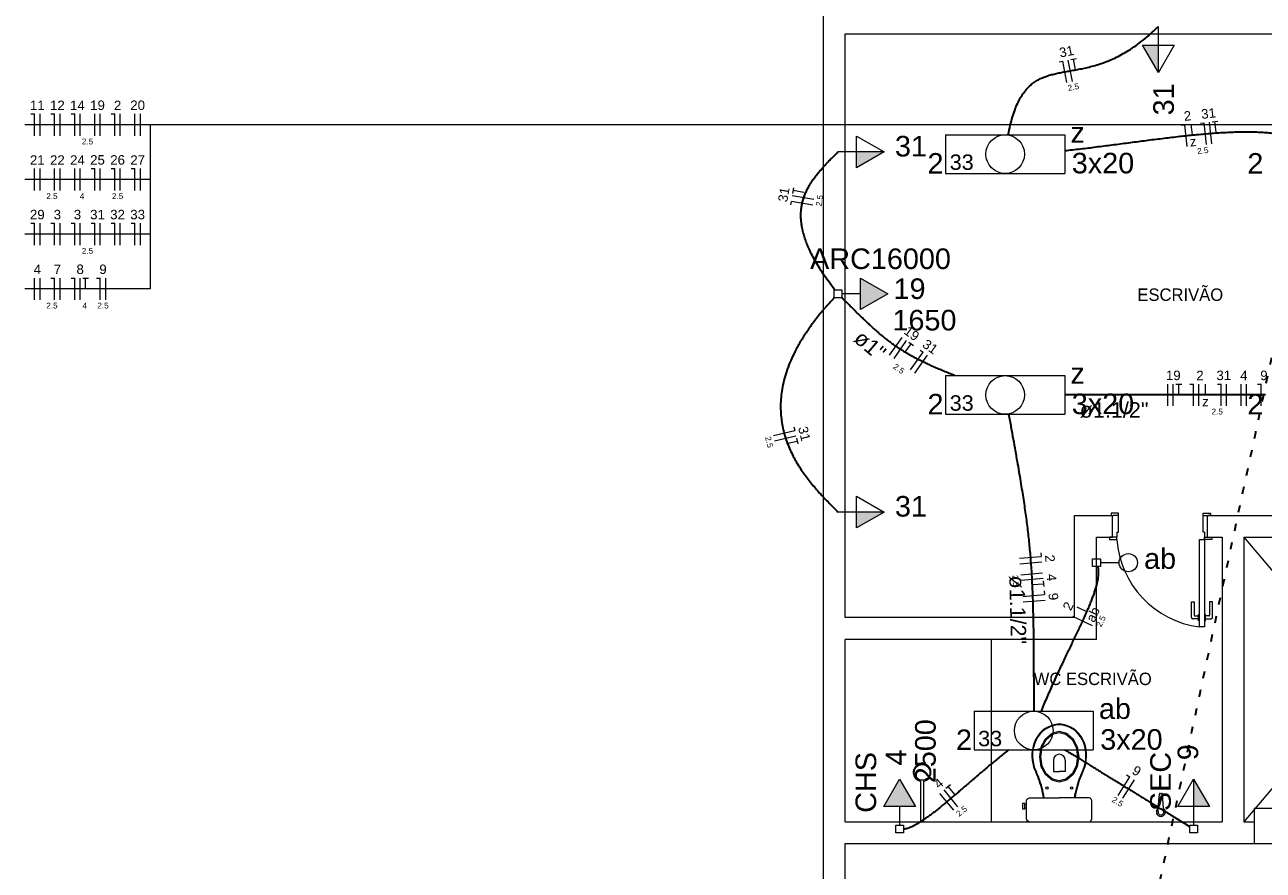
# Model space of a CAD drawing. Header units: millimetres. Extents: x -11 to 95, y -28 to 98.
# Tile 3 of 22: x -11 to 6, y 19 to 30. Entities that reach past the tile are written whole.
import ezdxf

# ---------------------------------------------------------------- set-up
doc = ezdxf.new("R2010")
doc.units = ezdxf.units.MM
doc.header["$MEASUREMENT"] = 0
doc.linetypes.add('DOT2', pattern=[3.175, 0, -3.175])
for name, color, linetype, lineweight in [('ARQ-PISO', 8, 'Continuous', 5), ('EL-Condutos', 4, 'Continuous', 30), ('EL-Fios', 9, 'Continuous', 20), ('EL-Textos condutos', 7, 'Continuous', 20), ('EL-Textos fios', 7, 'Continuous', 20), ('EL-Textos pontos', 5, 'Continuous', 20), ('MB ALVENARIA', 7, 'Continuous', 20), ('MB ESQUADRIA', 7, 'Continuous', 20), ('MB MOBILIÁRIO', 8, 'Continuous', 5), ('MB TEXTO 0', 7, 'Continuous', 20), ('P-SIMBOL', 5, 'Continuous', 20)]:
    doc.layers.add(name, color=color, linetype=linetype, lineweight=lineweight)
doc.styles.add('Arial', font='txt')
doc.styles.add('AvantGardeBkBT', font='txt')

msp = doc.modelspace()

# ---------------------------------------------------------------- hatches: boundary and pattern name
at = {"layer": 'P-SIMBOL', "linetype": 'Continuous'}
for points in [[(4.591, 30.044), (4.591, 29.669), (4.374, 30.044)], [(0.456, 28.579), (0.831, 28.579), (0.456, 28.363)], [(0.509, 26.416), (0.884, 26.633), (0.509, 26.849)], [(0.456, 23.64), (0.831, 23.64), (0.456, 23.423)], [(1.261, 19.602), (1.045, 19.977), (0.828, 19.602)], [(5.074, 19.602), (5.074, 19.977), (5.29, 19.602)]]:
    msp.add_hatch(color=256, dxfattribs=at).paths.add_polyline_path(points)

# ---------------------------------------------------------------- linework, layer by layer
at = {"layer": 'ARQ-PISO'}
msp.add_line((2.302, 19.393), (2.302, 21.894), dxfattribs=at)
at = {"layer": 'EL-Condutos', "linetype": 'DOT2', "ltscale": 0.05}
msp.add_spline([(0.672, 0.103), (1.512, 4.041), (2.298, 7.726), (3.033, 11.175), (3.723, 14.407), (4.369, 17.44), (4.978, 20.293), (5.551, 22.982), (6.094, 25.527), (6.609, 27.945), (7.102, 30.254), (7.575, 32.474), (8.033, 34.62), (8.479, 36.713), (8.918, 38.769), (9.352, 40.807), (9.787, 42.846), (10.225, 44.902), (10.672, 46.994), (11.129, 49.141), (11.603, 51.36), (12.095, 53.67), (12.611, 56.088), (13.153, 58.633), (13.727, 61.322), (14.335, 64.174), (14.982, 67.208), (15.671, 70.44), (16.407, 73.889), (17.192, 77.573), (18.032, 81.511)], degree=3, dxfattribs=at)
at = {"layer": 'EL-Condutos', "linetype": 'Continuous'}
for points in [[(2.533, 28.815), (2.561, 28.944), (2.592, 29.059), (2.626, 29.16), (2.663, 29.248), (2.703, 29.325), (2.746, 29.391), (2.792, 29.448), (2.841, 29.496), (2.892, 29.536), (2.947, 29.57), (3.004, 29.597), (3.064, 29.62), (3.127, 29.639), (3.192, 29.655), (3.26, 29.669), (3.331, 29.682), (3.405, 29.695), (3.481, 29.709), (3.56, 29.725), (3.641, 29.744), (3.725, 29.766), (3.811, 29.793), (3.9, 29.826), (3.992, 29.866), (4.085, 29.914), (4.182, 29.97), (4.28, 30.036), (4.381, 30.112), (4.485, 30.2), (4.591, 30.3)], [(3.308, 28.598), (3.415, 28.609), (3.523, 28.621), (3.631, 28.634), (3.74, 28.648), (3.85, 28.662), (3.959, 28.676), (4.069, 28.69), (4.179, 28.705), (4.289, 28.719), (4.398, 28.733), (4.507, 28.748), (4.615, 28.761), (4.723, 28.774), (4.83, 28.787), (4.936, 28.799), (5.041, 28.81), (5.145, 28.82), (5.247, 28.829), (5.348, 28.837), (5.447, 28.844), (5.545, 28.849), (5.64, 28.853), (5.734, 28.855), (5.826, 28.855), (5.915, 28.854), (6.002, 28.85), (6.086, 28.844), (6.168, 28.836), (6.247, 28.826), (6.323, 28.814)], [(0.159, 26.685), (0.082, 26.787), (0.013, 26.885), (-0.049, 26.979), (-0.103, 27.07), (-0.15, 27.156), (-0.191, 27.239), (-0.225, 27.319), (-0.253, 27.395), (-0.275, 27.469), (-0.291, 27.539), (-0.302, 27.607), (-0.307, 27.672), (-0.308, 27.734), (-0.303, 27.795), (-0.295, 27.853), (-0.282, 27.909), (-0.265, 27.964), (-0.244, 28.016), (-0.22, 28.068), (-0.193, 28.118), (-0.163, 28.167), (-0.13, 28.214), (-0.094, 28.261), (-0.057, 28.308), (-0.017, 28.353), (0.024, 28.399), (0.066, 28.444), (0.11, 28.489), (0.155, 28.534), (0.2, 28.579)], [(0.672, 0.103), (1.088, 1.404), (1.477, 2.62), (1.841, 3.759), (2.182, 4.826), (2.503, 5.828), (2.804, 6.769), (3.088, 7.657), (3.356, 8.498), (3.611, 9.296), (3.855, 10.059), (4.09, 10.791), (4.316, 11.5), (4.537, 12.191), (4.754, 12.87), (4.969, 13.543), (5.184, 14.216), (5.401, 14.895), (5.622, 15.586), (5.849, 16.295), (6.083, 17.027), (6.327, 17.79), (6.582, 18.589), (6.851, 19.429), (7.135, 20.317), (7.436, 21.259), (7.756, 22.26), (8.097, 23.327), (8.461, 24.466), (8.85, 25.683), (9.266, 26.983)], [(0.149, 26.58), (0.017, 26.433), (-0.1, 26.289), (-0.203, 26.149), (-0.292, 26.013), (-0.368, 25.881), (-0.432, 25.751), (-0.484, 25.626), (-0.524, 25.504), (-0.554, 25.385), (-0.574, 25.27), (-0.585, 25.158), (-0.586, 25.05), (-0.579, 24.945), (-0.565, 24.843), (-0.544, 24.745), (-0.516, 24.65), (-0.483, 24.558), (-0.444, 24.469), (-0.401, 24.383), (-0.354, 24.301), (-0.303, 24.221), (-0.25, 24.145), (-0.195, 24.071), (-0.138, 24.001), (-0.08, 23.934), (-0.022, 23.869), (0.035, 23.808), (0.092, 23.749), (0.147, 23.693), (0.2, 23.64)], [(1.801, 25.511), (1.725, 25.542), (1.653, 25.572), (1.584, 25.601), (1.519, 25.629), (1.457, 25.657), (1.399, 25.685), (1.342, 25.712), (1.289, 25.739), (1.237, 25.766), (1.187, 25.793), (1.14, 25.821), (1.093, 25.849), (1.048, 25.878), (1.004, 25.907), (0.961, 25.937), (0.918, 25.968), (0.876, 26), (0.834, 26.034), (0.792, 26.068), (0.749, 26.105), (0.706, 26.143), (0.662, 26.182), (0.617, 26.224), (0.571, 26.268), (0.523, 26.314), (0.473, 26.362), (0.421, 26.413), (0.368, 26.466), (0.311, 26.522), (0.252, 26.581)], [(6.06, 25.246), (5.944, 25.246), (5.833, 25.246), (5.727, 25.246), (5.625, 25.246), (5.527, 25.246), (5.432, 25.246), (5.341, 25.246), (5.252, 25.246), (5.166, 25.246), (5.082, 25.246), (5, 25.246), (4.92, 25.246), (4.84, 25.246), (4.761, 25.246), (4.683, 25.246), (4.605, 25.246), (4.526, 25.246), (4.446, 25.246), (4.366, 25.246), (4.284, 25.246), (4.2, 25.246), (4.114, 25.246), (4.025, 25.246), (3.934, 25.246), (3.839, 25.246), (3.741, 25.246), (3.639, 25.246), (3.533, 25.246), (3.422, 25.246), (3.306, 25.246)], [(2.539, 24.984), (2.571, 24.807), (2.601, 24.64), (2.629, 24.483), (2.655, 24.334), (2.679, 24.194), (2.701, 24.06), (2.722, 23.933), (2.741, 23.812), (2.758, 23.695), (2.774, 23.582), (2.789, 23.472), (2.802, 23.365), (2.814, 23.259), (2.824, 23.153), (2.834, 23.048), (2.842, 22.942), (2.85, 22.834), (2.856, 22.723), (2.861, 22.609), (2.866, 22.492), (2.87, 22.369), (2.873, 22.24), (2.876, 22.105), (2.878, 21.963), (2.879, 21.813), (2.88, 21.653), (2.881, 21.485), (2.882, 21.305), (2.882, 21.114), (2.882, 20.911)], [(2.987, 20.91), (3.026, 21.005), (3.066, 21.098), (3.106, 21.189), (3.146, 21.279), (3.186, 21.367), (3.225, 21.453), (3.265, 21.537), (3.304, 21.62), (3.342, 21.7), (3.38, 21.779), (3.416, 21.855), (3.452, 21.93), (3.487, 22.002), (3.52, 22.073), (3.551, 22.141), (3.582, 22.207), (3.61, 22.271), (3.637, 22.333), (3.661, 22.393), (3.684, 22.45), (3.704, 22.505), (3.722, 22.558), (3.738, 22.608), (3.75, 22.656), (3.76, 22.702), (3.767, 22.745), (3.771, 22.786), (3.772, 22.824), (3.769, 22.859), (3.763, 22.892)], [(2.538, 20.379), (2.47, 20.324), (2.403, 20.27), (2.338, 20.216), (2.274, 20.162), (2.211, 20.109), (2.15, 20.057), (2.09, 20.006), (2.031, 19.956), (1.973, 19.906), (1.917, 19.858), (1.863, 19.811), (1.809, 19.766), (1.757, 19.722), (1.707, 19.679), (1.658, 19.638), (1.61, 19.599), (1.564, 19.561), (1.519, 19.526), (1.476, 19.493), (1.434, 19.462), (1.393, 19.433), (1.354, 19.406), (1.317, 19.382), (1.281, 19.36), (1.246, 19.341), (1.214, 19.325), (1.182, 19.312), (1.152, 19.302), (1.124, 19.294), (1.097, 19.29)], [(3.311, 20.379), (3.377, 20.338), (3.44, 20.3), (3.5, 20.263), (3.557, 20.228), (3.612, 20.194), (3.664, 20.161), (3.715, 20.13), (3.764, 20.1), (3.812, 20.07), (3.859, 20.041), (3.905, 20.013), (3.951, 19.985), (3.996, 19.957), (4.042, 19.929), (4.088, 19.9), (4.135, 19.871), (4.182, 19.842), (4.231, 19.812), (4.282, 19.781), (4.334, 19.749), (4.388, 19.715), (4.445, 19.68), (4.504, 19.644), (4.566, 19.606), (4.632, 19.565), (4.701, 19.523), (4.773, 19.478), (4.85, 19.431), (4.931, 19.381), (5.016, 19.328)]]:
    msp.add_spline(points, degree=3, dxfattribs=at)
at = {"layer": 'EL-Fios'}
for p, q in [((3.232, 29.816), (3.281, 29.826)), ((3.338, 29.531), (3.281, 29.826)), ((3.412, 29.546), (3.354, 29.84)), ((3.389, 29.847), (3.467, 29.862)), ((3.457, 29.707), (3.428, 29.854)), ((-10.86, 29.1), (-10.81, 29.1)), ((-10.81, 28.8), (-10.81, 29.1)), ((-10.735, 28.8), (-10.735, 29.1)), ((-10.585, 29.1), (-10.535, 29.1)), ((-10.535, 28.8), (-10.535, 29.1)), ((-10.46, 28.8), (-10.46, 29.1)), ((-10.31, 29.1), (-10.26, 29.1)), ((-10.26, 28.8), (-10.26, 29.1)), ((-10.185, 28.8), (-10.185, 29.1)), ((-9.985, 28.8), (-9.985, 29.1)), ((-9.91, 28.8), (-9.91, 29.1)), ((-9.76, 29.1), (-9.71, 29.1)), ((-9.71, 28.8), (-9.71, 29.1)), ((-9.635, 28.8), (-9.635, 29.1)), ((-9.435, 28.8), (-9.435, 29.1)), ((-9.36, 28.8), (-9.36, 29.1)), ((4.902, 28.946), (4.951, 28.952)), ((4.984, 28.653), (4.951, 28.952)), ((5.057, 28.812), (5.04, 28.961)), ((5.167, 28.975), (5.216, 28.98)), ((5.249, 28.682), (5.216, 28.98)), ((5.323, 28.69), (5.291, 28.988)), ((5.326, 28.992), (5.405, 29.001)), ((5.382, 28.848), (5.366, 28.997)), ((-10.81, 28.05), (-10.81, 28.35)), ((-10.735, 28.05), (-10.735, 28.35)), ((-10.535, 28.05), (-10.535, 28.35)), ((-10.46, 28.05), (-10.46, 28.35)), ((-10.26, 28.05), (-10.26, 28.35)), ((-10.185, 28.05), (-10.185, 28.35)), ((-10.035, 28.35), (-9.985, 28.35)), ((-9.985, 28.05), (-9.985, 28.35)), ((-9.91, 28.05), (-9.91, 28.35)), ((-9.76, 28.35), (-9.71, 28.35)), ((-9.71, 28.05), (-9.71, 28.35)), ((-9.635, 28.05), (-9.635, 28.35)), ((-9.485, 28.35), (-9.435, 28.35)), ((-9.435, 28.05), (-9.435, 28.35)), ((-9.36, 28.05), (-9.36, 28.35)), ((-0.42, 28.009), (-0.407, 28.088)), ((-0.266, 28.024), (-0.414, 28.049)), ((-0.447, 27.852), (-0.439, 27.901)), ((-0.143, 27.851), (-0.439, 27.901)), ((-0.13, 27.925), (-0.426, 27.975)), ((-10.86, 27.6), (-10.81, 27.6)), ((-10.81, 27.3), (-10.81, 27.6)), ((-10.735, 27.3), (-10.735, 27.6)), ((-10.585, 27.6), (-10.535, 27.6)), ((-10.535, 27.3), (-10.535, 27.6)), ((-10.46, 27.3), (-10.46, 27.6)), ((-10.31, 27.6), (-10.26, 27.6)), ((-10.26, 27.3), (-10.26, 27.6)), ((-10.185, 27.3), (-10.185, 27.6)), ((-10.035, 27.6), (-9.985, 27.6)), ((-9.985, 27.3), (-9.985, 27.6)), ((-9.91, 27.3), (-9.91, 27.6)), ((-9.76, 27.6), (-9.71, 27.6)), ((-9.71, 27.3), (-9.71, 27.6)), ((-9.635, 27.3), (-9.635, 27.6)), ((-9.485, 27.6), (-9.435, 27.6)), ((-9.435, 27.3), (-9.435, 27.6)), ((-9.36, 27.3), (-9.36, 27.6)), ((-10.81, 26.55), (-10.81, 26.85)), ((-10.735, 26.55), (-10.735, 26.85)), ((-10.585, 26.85), (-10.535, 26.85)), ((-10.535, 26.55), (-10.535, 26.85)), ((-10.46, 26.55), (-10.46, 26.85)), ((-10.31, 26.85), (-10.26, 26.85)), ((-10.26, 26.55), (-10.26, 26.85)), ((-10.185, 26.55), (-10.185, 26.85)), ((-10.15, 26.85), (-10.07, 26.85)), ((-10.11, 26.7), (-10.11, 26.85)), ((-9.96, 26.85), (-9.91, 26.85)), ((-9.91, 26.55), (-9.91, 26.85)), ((-9.835, 26.55), (-9.835, 26.85)), ((0.906, 25.792), (1.08, 26.036)), ((0.968, 25.748), (1.141, 25.993)), ((1.17, 25.972), (1.235, 25.926)), ((1.116, 25.827), (1.203, 25.949)), ((1.192, 25.589), (1.366, 25.833)), ((1.325, 25.862), (1.366, 25.833)), ((1.253, 25.545), (1.427, 25.79)), ((4.721, 25.096), (4.721, 25.396)), ((4.795, 25.096), (4.795, 25.396)), ((4.83, 25.396), (4.91, 25.396)), ((4.87, 25.246), (4.87, 25.396)), ((5.021, 25.396), (5.071, 25.396)), ((5.071, 25.096), (5.071, 25.396)), ((5.146, 25.096), (5.146, 25.396)), ((5.235, 25.246), (5.235, 25.396)), ((5.399, 25.396), (5.449, 25.396)), ((5.449, 25.096), (5.449, 25.396)), ((5.524, 25.096), (5.524, 25.396)), ((5.724, 25.096), (5.724, 25.396)), ((5.8, 25.096), (5.8, 25.396)), ((5.949, 25.396), (6, 25.396)), ((6, 25.096), (6, 25.396)), ((-0.405, 24.809), (-0.393, 24.76)), ((-0.685, 24.691), (-0.393, 24.76)), ((-0.668, 24.618), (-0.376, 24.687)), ((-0.505, 24.58), (-0.359, 24.614)), ((-0.368, 24.653), (-0.349, 24.576)), ((2.687, 23.006), (2.986, 23.031)), ((2.693, 22.931), (2.992, 22.956)), ((2.982, 23.081), (2.986, 23.031)), ((2.706, 22.781), (3.005, 22.807)), ((2.712, 22.706), (3.011, 22.732)), ((2.868, 22.645), (3.018, 22.657)), ((3.014, 22.697), (3.021, 22.617)), ((2.731, 22.482), (3.03, 22.508)), ((2.738, 22.408), (3.037, 22.433)), ((3.026, 22.558), (3.03, 22.508)), ((3.612, 22.272), (3.476, 22.335)), ((3.689, 22.081), (3.417, 22.207)), ((4.156, 20.035), (4.199, 20.008)), ((1.68, 19.851), (1.741, 19.902)), ((1.806, 19.761), (1.711, 19.877)), ((4.041, 19.753), (4.199, 20.008)), ((4.105, 19.714), (4.262, 19.969)), ((1.786, 19.55), (1.595, 19.781)), ((1.844, 19.598), (1.653, 19.829))]:
    msp.add_line(p, q, dxfattribs=at)
at = {"layer": 'EL-Textos fios'}
for p, q in [((-9.225, 28.95), (-10.944, 28.95)), ((9.753, 28.95), (-9.225, 28.95)), ((-9.225, 28.95), (-9.225, 28.2)), ((-9.225, 28.95), (-9.225, 27.45)), ((-9.225, 28.95), (-9.225, 26.7)), ((-9.225, 28.2), (-10.944, 28.2)), ((-9.225, 27.45), (-10.944, 27.45)), ((-9.225, 26.7), (-10.944, 26.7))]:
    msp.add_line(p, q, dxfattribs=at)
at = {"layer": 'MB ALVENARIA'}
for p, q in [((0, 0), (0, 89.899)), ((0.3, 22.194), (0.3, 30.2)), ((5.264, 23.595), (5.764, 23.595)), ((5.764, 23.295), (5.764, 19.393)), ((0.3, 19.393), (0.3, 21.894)), ((0.3, 5.243), (0.3, 19.093))]:
    msp.add_line(p, q, dxfattribs=at)
for points in [[(0.3, 30.2), (0.3, 30.2), (9.066, 30.2)], [(3.443, 22.194), (3.443, 23.595), (3.963, 23.595)], [(3.963, 23.295), (3.963, 23.595)], [(5.264, 23.295), (5.264, 23.595)], [(5.764, 23.595), (6.564, 23.595)], [(3.743, 21.894), (3.743, 23.295), (3.963, 23.295)], [(5.264, 23.295), (5.464, 23.295), (5.464, 19.393)], [(5.764, 23.295), (6.564, 23.295)], [(3.443, 22.194), (0.3, 22.194)], [(3.743, 21.894), (0.3, 21.894)], [(5.904, 19.093), (6.385, 19.093), (6.385, 19.573), (5.904, 19.573), (5.904, 19.093)], [(0.3, 19.393), (5.464, 19.393)], [(0.3, 19.393), (5.464, 19.393), (5.464, 19.393)], [(5.764, 19.393), (5.904, 19.393)], [(0.3, 19.093), (5.904, 19.093)]]:
    msp.add_lwpolyline(points, dxfattribs=at)
at = {"layer": 'MB ESQUADRIA'}
for p, q in [((4.043, 23.595), (3.973, 23.595)), ((4.043, 23.595), (3.973, 23.595)), ((4.043, 23.365), (4.043, 23.595)), ((4.043, 23.365), (4.043, 23.595)), ((5.204, 23.365), (5.204, 23.595)), ((5.204, 23.595), (5.274, 23.595)), ((5.204, 23.365), (5.204, 23.595)), ((5.204, 23.595), (5.274, 23.595)), ((5.204, 23.365), (5.204, 23.595)), ((5.204, 23.595), (5.274, 23.595)), ((5.204, 23.365), (5.204, 23.595)), ((5.204, 23.595), (5.274, 23.595)), ((4.023, 23.295), (3.973, 23.295)), ((4.023, 23.295), (3.973, 23.295)), ((4.023, 23.365), (4.043, 23.365)), ((4.023, 23.365), (4.023, 23.295)), ((4.023, 23.365), (4.043, 23.365)), ((4.023, 23.365), (4.023, 23.295)), ((5.224, 23.365), (5.204, 23.365)), ((5.224, 23.365), (5.204, 23.365)), ((5.224, 23.365), (5.204, 23.365)), ((5.224, 23.365), (5.204, 23.365)), ((5.224, 23.365), (5.224, 23.295)), ((5.224, 23.365), (5.224, 23.295)), ((5.224, 23.365), (5.224, 23.295)), ((5.224, 23.365), (5.224, 23.295)), ((5.224, 23.295), (5.273, 23.295)), ((5.224, 23.295), (5.273, 23.295)), ((5.224, 23.295), (5.273, 23.295)), ((5.224, 23.295), (5.273, 23.295)), ((5.043, 22.41), (5.083, 22.41)), ((5.043, 22.195), (5.043, 22.41)), ((5.043, 22.41), (5.083, 22.41)), ((5.043, 22.195), (5.043, 22.41)), ((5.083, 22.41), (5.083, 22.225)), ((5.083, 22.41), (5.083, 22.225)), ((5.333, 22.409), (5.293, 22.409)), ((5.293, 22.409), (5.293, 22.225)), ((5.333, 22.409), (5.293, 22.409)), ((5.293, 22.409), (5.293, 22.225)), ((5.333, 22.195), (5.333, 22.409)), ((5.333, 22.195), (5.333, 22.409)), ((5.14, 22.236), (5.153, 22.236)), ((5.14, 22.15), (5.14, 22.236)), ((5.14, 22.236), (5.153, 22.236)), ((5.14, 22.15), (5.14, 22.236)), ((5.235, 22.235), (5.223, 22.235)), ((5.235, 22.235), (5.223, 22.235)), ((5.235, 22.15), (5.235, 22.235)), ((5.235, 22.15), (5.235, 22.235)), ((5.14, 22.175), (5.063, 22.175)), ((5.14, 22.175), (5.063, 22.175)), ((5.093, 22.215), (5.14, 22.215)), ((5.093, 22.215), (5.14, 22.215)), ((5.153, 22.15), (5.14, 22.15)), ((5.153, 22.15), (5.14, 22.15)), ((5.223, 22.15), (5.235, 22.15)), ((5.223, 22.15), (5.235, 22.15)), ((5.283, 22.215), (5.235, 22.215)), ((5.283, 22.215), (5.235, 22.215)), ((5.235, 22.175), (5.313, 22.175)), ((5.235, 22.175), (5.313, 22.175))]:
    msp.add_line(p, q, dxfattribs=at)
for points in [[(4.043, 23.595), (4.043, 23.625), (3.943, 23.625), (3.943, 23.595), (3.973, 23.595)], [(4.043, 23.595), (4.043, 23.625), (3.943, 23.625), (3.943, 23.595), (3.973, 23.595)], [(5.204, 23.595), (5.204, 23.625), (5.304, 23.625), (5.304, 23.595), (5.274, 23.595)], [(5.204, 23.595), (5.204, 23.625), (5.304, 23.625), (5.304, 23.595), (5.274, 23.595)], [(5.204, 23.595), (5.204, 23.625), (5.304, 23.625), (5.304, 23.595), (5.274, 23.595)], [(5.204, 23.595), (5.204, 23.625), (5.304, 23.625), (5.304, 23.595), (5.274, 23.595)], [(3.973, 23.295), (3.923, 23.295), (3.923, 23.265), (4.023, 23.265), (4.023, 23.295), (4.023, 23.295)], [(3.973, 23.295), (3.923, 23.295), (3.923, 23.265), (4.023, 23.265), (4.023, 23.295), (4.023, 23.295)], [(5.154, 22.064), (5.154, 23.265), (5.224, 23.265), (5.224, 22.064), (5.154, 22.064)], [(5.273, 23.295), (5.324, 23.295), (5.324, 23.265), (5.224, 23.265), (5.224, 23.295), (5.224, 23.295)], [(5.273, 23.295), (5.324, 23.295), (5.324, 23.265), (5.224, 23.265), (5.224, 23.295), (5.224, 23.295)], [(5.273, 23.295), (5.324, 23.295), (5.324, 23.265), (5.224, 23.265), (5.224, 23.295), (5.224, 23.295)], [(5.273, 23.295), (5.324, 23.295), (5.324, 23.265), (5.224, 23.265), (5.224, 23.295), (5.224, 23.295)]]:
    msp.add_lwpolyline(points, dxfattribs=at)
at = {"layer": 'MB ESQUADRIA', "linetype": 'Continuous'}
for points in [[(5.764, 23.295), (9.066, 19.393)], [(9.066, 23.295), (5.764, 19.393)]]:
    msp.add_lwpolyline(points, dxfattribs=at)
msp.add_arc((5.318, 23.352), 1.298, 183.84, 262.715, dxfattribs=at)
msp.add_arc((5.318, 23.352), 1.298, 183.84, 262.715, dxfattribs=at)
at = {"layer": 'MB ESQUADRIA'}
for centre, radius, start, end in [((5.063, 22.195), 0.02, 179.971, 269.971), ((5.063, 22.195), 0.02, 179.971, 269.971), ((5.093, 22.225), 0.01, 179.971, 269.971), ((5.093, 22.225), 0.01, 179.971, 269.971), ((5.283, 22.225), 0.01, 269.971, 359.971), ((5.283, 22.225), 0.01, 269.971, 359.971), ((5.313, 22.195), 0.02, 269.971, 359.971), ((5.313, 22.195), 0.02, 269.971, 359.971)]:
    msp.add_arc(centre, radius, start, end, dxfattribs=at)
at = {"layer": 'MB MOBILIÁRIO'}
for p, q in [((1.313, 20.197), (1.317, 20.185)), ((1.353, 20.204), (1.353, 20.191)), ((1.353, 20.204), (1.353, 20.191)), ((1.389, 20.186), (1.392, 20.196)), ((1.333, 19.949), (1.333, 19.393)), ((1.373, 19.949), (1.373, 19.393)), ((4.587, 19.577), (4.604, 19.772)), ((4.614, 19.781), (4.635, 19.781)), ((4.66, 19.576), (4.645, 19.772)), ((4.586, 19.533), (4.589, 19.576)), ((4.663, 19.533), (4.66, 19.576)), ((1.373, 19.393), (1.333, 19.393)), ((2.825, 19.393), (3.641, 19.393))]:
    msp.add_line(p, q, dxfattribs=at)
for points in [[(3.232, 19.937), (3.134, 19.962), (3.134, 19.962), (3.043, 20.039), (3.043, 20.039), (2.986, 20.148), (2.986, 20.148), (2.965, 20.285), (2.965, 20.285), (2.986, 20.422), (2.986, 20.422), (3.043, 20.531), (3.043, 20.531), (3.134, 20.608), (3.134, 20.608), (3.232, 20.633), (3.232, 20.633), (3.33, 20.608), (3.33, 20.608), (3.421, 20.531), (3.421, 20.531), (3.478, 20.422), (3.478, 20.422), (3.499, 20.285), (3.499, 20.285), (3.478, 20.148), (3.478, 20.148), (3.421, 20.039), (3.421, 20.039), (3.33, 19.962), (3.33, 19.962), (3.232, 19.937), (3.232, 19.937)], [(3.232, 19.953), (3.14, 19.977), (3.14, 19.977), (3.054, 20.05), (3.054, 20.05), (3, 20.154), (3, 20.154), (2.98, 20.285), (2.98, 20.285), (3, 20.417), (3, 20.417), (3.054, 20.521), (3.054, 20.521), (3.14, 20.594), (3.14, 20.594), (3.232, 20.617), (3.232, 20.617), (3.324, 20.594), (3.324, 20.594), (3.409, 20.521), (3.409, 20.521), (3.464, 20.417), (3.464, 20.417), (3.484, 20.285), (3.484, 20.285), (3.464, 20.154), (3.464, 20.154), (3.409, 20.05), (3.409, 20.05), (3.324, 19.977), (3.324, 19.977), (3.232, 19.953), (3.232, 19.953)], [(3.152, 20.238), (3.152, 20.083), (3.234, 20.083)], [(3.314, 20.238), (3.314, 20.083), (3.232, 20.083)], [(2.825, 19.393), (2.825, 19.393), (2.809, 19.395), (2.797, 19.404), (2.788, 19.417), (2.785, 19.433), (2.785, 19.681), (2.785, 19.681), (2.788, 19.696), (2.797, 19.709), (2.809, 19.718), (2.825, 19.721), (3.232, 19.721)], [(3.027, 19.722), (3.027, 19.722), (3.027, 19.721)], [(3.641, 19.393), (3.641, 19.393), (3.656, 19.395), (3.667, 19.404), (3.676, 19.417), (3.679, 19.433), (3.679, 19.681), (3.679, 19.681), (3.676, 19.696), (3.667, 19.709), (3.656, 19.718), (3.641, 19.721), (3.232, 19.721)], [(3.437, 19.722), (3.437, 19.722), (3.436, 19.721)], [(2.759, 19.643), (2.729, 19.643), (2.729, 19.607), (2.729, 19.572), (2.759, 19.572), (2.759, 19.577), (2.785, 19.577)], [(2.759, 19.643), (2.759, 19.638)], [(2.759, 19.577), (2.759, 19.638)], [(2.759, 19.638), (2.785, 19.638)]]:
    msp.add_lwpolyline(points, dxfattribs=at)
for centre, radius in [((1.353, 20.069), 0.108), ((3.064, 19.855), 0.015), ((3.401, 19.855), 0.015)]:
    msp.add_circle(centre, radius, dxfattribs=at)
for centre, radius, start, end in [((3.249, 20.354), 0.38, 92.7919, 154.238), ((3.249, 20.354), 0.37, 92.7919, 154.238), ((3.215, 20.354), 0.37, 25.7625, 87.2081), ((3.215, 20.354), 0.38, 25.7625, 87.2081), ((3.367, 20.3), 0.51, 154.554, 197.91), ((3.36, 20.3), 0.494, 154.238, 198.133), ((3.105, 20.3), 0.494, 341.867, 25.7625), ((3.097, 20.3), 0.51, 342.09, 25.4458), ((1.314, 20.197), 0.000971, 83.9787, 197.388), ((1.323, 20.275), 0.0776, 263.979, 293.353), ((1.384, 20.275), 0.0776, 246.647, 275.289), ((1.391, 20.197), 0.000971, 343.009, 95.2895), ((3.233, 20.238), 0.0809, 0, 180), ((1.353, 20.069), 0.122, 107.388, 260.531), ((1.353, 20.069), 0.122, 73.0092, 107.388), ((1.353, 20.069), 0.122, 279.469, 73.0092), ((-50.428, -2.099), 57.764, 22.4817, 22.6462), ((-47.55, -0.9), 54.656, 22.4743, 22.6486), ((54.014, -0.9), 54.656, 157.351, 157.526), ((56.893, -2.099), 57.764, 157.354, 157.518), ((1.514, 19.46), 1.526, 9.837, 20.3091), ((1.514, 19.46), 1.536, 9.837, 20.3091), ((4.95, 19.46), 1.536, 159.691, 170.163), ((4.95, 19.46), 1.526, 159.691, 170.163), ((4.614, 19.771), 0.01, 90, 175.554), ((4.635, 19.771), 0.01, 4.4463, 90), ((4.625, 19.527), 0.0619, 127.138, 52.8621), ((4.625, 19.527), 0.0395, 171.107, 8.8925)]:
    msp.add_arc(centre, radius, start, end, dxfattribs=at)
at = {"layer": 'P-SIMBOL'}
for p, q in [((4.591, 30.044), (4.591, 30.3)), ((4.591, 29.669), (4.374, 30.044)), ((4.374, 30.044), (4.807, 30.044)), ((4.591, 29.669), (4.591, 30.044)), ((4.807, 30.044), (4.591, 29.669)), ((0.456, 28.796), (0.831, 28.579)), ((0.456, 28.363), (0.456, 28.796)), ((1.675, 28.814), (3.308, 28.814)), ((1.675, 28.814), (1.675, 28.284)), ((3.308, 28.814), (3.308, 28.284)), ((0.456, 28.579), (0.2, 28.579)), ((0.831, 28.579), (0.456, 28.579)), ((0.831, 28.579), (0.456, 28.363)), ((1.675, 28.284), (3.308, 28.284)), ((0.509, 26.849), (0.884, 26.633)), ((0.509, 26.416), (0.509, 26.849)), ((0.147, 26.58), (0.147, 26.686)), ((0.147, 26.686), (0.253, 26.686)), ((0.253, 26.686), (0.253, 26.58)), ((0.253, 26.58), (0.147, 26.58)), ((0.509, 26.633), (0.253, 26.633)), ((0.884, 26.633), (0.509, 26.416)), ((1.675, 25.511), (3.308, 25.511)), ((1.675, 25.511), (1.675, 24.981)), ((3.308, 25.511), (3.308, 24.981)), ((1.675, 24.981), (3.308, 24.981)), ((0.456, 23.856), (0.831, 23.64)), ((0.456, 23.423), (0.456, 23.856)), ((0.456, 23.64), (0.2, 23.64)), ((0.831, 23.64), (0.456, 23.64)), ((0.831, 23.64), (0.456, 23.423)), ((3.69, 22.892), (3.69, 22.998)), ((3.69, 22.998), (3.796, 22.998)), ((3.796, 22.998), (3.796, 22.892)), ((4.053, 22.945), (3.796, 22.945)), ((3.796, 22.892), (3.69, 22.892)), ((2.066, 20.909), (3.698, 20.909)), ((2.066, 20.909), (2.066, 20.378)), ((3.698, 20.909), (3.698, 20.378)), ((2.066, 20.378), (3.698, 20.378)), ((0.828, 19.602), (1.045, 19.977)), ((1.045, 19.977), (1.261, 19.602)), ((4.857, 19.602), (5.074, 19.977)), ((5.074, 19.977), (5.074, 19.602)), ((5.074, 19.977), (5.29, 19.602)), ((1.261, 19.602), (0.828, 19.602)), ((1.045, 19.602), (1.045, 19.346)), ((5.29, 19.602), (4.857, 19.602)), ((5.074, 19.602), (5.074, 19.346)), ((0.992, 19.346), (1.098, 19.346)), ((0.992, 19.24), (0.992, 19.346)), ((1.098, 19.24), (0.992, 19.24)), ((1.098, 19.346), (1.098, 19.24)), ((5.021, 19.346), (5.127, 19.346)), ((5.021, 19.24), (5.021, 19.346)), ((5.127, 19.24), (5.021, 19.24)), ((5.127, 19.346), (5.127, 19.24))]:
    msp.add_line(p, q, dxfattribs=at)
for centre, radius in [((2.491, 28.549), 0.265), ((2.491, 25.246), 0.265), ((4.178, 22.945), 0.125), ((2.882, 20.643), 0.265)]:
    msp.add_circle(centre, radius, dxfattribs=at)

# ---------------------------------------------------------------- texts
at = {"layer": 'EL-Textos condutos', "char_height": 0.2118, "attachment_point": 8, "line_spacing_factor": 0.798, "style": 'Arial'}
for s, insert, width, rotation in [('ø1"', (0.568, 25.843), 0.76248, 319.681), ('ø1.1/2"', (2.553, 22.296), 1.77912, 271.4551)]:
    msp.add_mtext(s, dxfattribs=dict(at, insert=insert, width=width, rotation=rotation))
at = {"layer": 'EL-Textos condutos', "insert": (3.984, 24.929), "char_height": 0.2118, "width": 1.77912, "attachment_point": 8, "line_spacing_factor": 0.798, "style": 'Arial'}
msp.add_mtext('ø1.1/2"', dxfattribs=at)
at = {"layer": 'EL-Textos fios', "attachment_point": 8, "line_spacing_factor": 0.798, "style": 'Arial'}
for s, insert, char_height, width, rotation in [('31', (3.345, 29.891), 0.13, 0.312, 11.0122), ('2.5', (3.434, 29.429), 0.08, 0.288, 11.0122), ('31', (5.285, 29.041), 0.13, 0.312, 6.2051), ('2', (4.997, 29.009), 0.13, 0.156, 6.2051), ('z', (5.073, 28.657), 0.13, 0.156, 6.2051), ('2.5', (5.204, 28.557), 0.08, 0.288, 6.2051), ('31', (-0.477, 27.983), 0.13, 0.312, 80.4318), ('2.5', (-0.013, 27.905), 0.08, 0.288, 80.4318), ('19', (1.172, 26.035), 0.13, 0.312, 324.5749), ('31', (1.426, 25.854), 0.13, 0.312, 324.5749), ('2.5', (1.01, 25.572), 0.08, 0.288, 324.5749), ('31', (-0.325, 24.699), 0.13, 0.312, 283.3964), ('2.5', (-0.783, 24.59), 0.08, 0.288, 283.3964), ('2', (3.041, 22.998), 0.13, 0.156, 274.8593), ('2.5', (2.593, 22.696), 0.08, 0.288, 274.8593), ('4', (3.063, 22.737), 0.13, 0.156, 274.8593), ('9', (3.086, 22.475), 0.13, 0.156, 274.8593), ('2', (3.413, 22.323), 0.13, 0.156, 65.1281), ('ab', (3.754, 22.207), 0.13, 0.312, 65.1281), ('2.5', (3.841, 22.125), 0.08, 0.288, 65.1281), ('9', (4.258, 20.033), 0.13, 0.156, 328.3564), ('4', (1.62, 19.869), 0.13, 0.156, 39.6315), ('2.5', (4.011, 19.632), 0.08, 0.288, 328.3564), ('2.5', (1.92, 19.506), 0.08, 0.288, 39.6315)]:
    msp.add_mtext(s, dxfattribs=dict(at, insert=insert, char_height=char_height, width=width, rotation=rotation))
for s, insert, char_height, width in [('11', (-10.772, 29.153), 0.13, 0.312), ('12', (-10.497, 29.153), 0.13, 0.312), ('14', (-10.222, 29.153), 0.13, 0.312), ('19', (-9.947, 29.153), 0.13, 0.312), ('2', (-9.672, 29.153), 0.13, 0.156), ('20', (-9.397, 29.153), 0.13, 0.312), ('2.5', (-10.085, 28.681), 0.08, 0.288), ('21', (-10.772, 28.403), 0.13, 0.312), ('22', (-10.497, 28.403), 0.13, 0.312), ('24', (-10.222, 28.403), 0.13, 0.312), ('25', (-9.947, 28.403), 0.13, 0.312), ('26', (-9.672, 28.403), 0.13, 0.312), ('27', (-9.397, 28.403), 0.13, 0.312), ('2.5', (-10.572, 27.931), 0.08, 0.288), ('4', (-10.16, 27.931), 0.08, 0.096), ('2.5', (-9.672, 27.931), 0.08, 0.288), ('29', (-10.772, 27.653), 0.13, 0.312), ('3', (-10.497, 27.653), 0.13, 0.156), ('3', (-10.222, 27.653), 0.13, 0.156), ('31', (-9.947, 27.653), 0.13, 0.312), ('32', (-9.672, 27.653), 0.13, 0.312), ('33', (-9.397, 27.653), 0.13, 0.312), ('2.5', (-10.085, 27.181), 0.08, 0.288), ('4', (-10.772, 26.903), 0.13, 0.156), ('7', (-10.497, 26.903), 0.13, 0.156), ('8', (-10.185, 26.903), 0.13, 0.156), ('9', (-9.872, 26.903), 0.13, 0.156), ('2.5', (-10.572, 26.431), 0.08, 0.288), ('4', (-10.122, 26.431), 0.08, 0.096), ('2.5', (-9.872, 26.431), 0.08, 0.288), ('19', (4.795, 25.448), 0.13, 0.312), ('2', (5.16, 25.448), 0.13, 0.156), ('31', (5.487, 25.448), 0.13, 0.312), ('4', (5.762, 25.448), 0.13, 0.156), ('9', (6.037, 25.448), 0.13, 0.156), ('z', (5.235, 25.09), 0.13, 0.156), ('2.5', (5.397, 24.977), 0.08, 0.288)]:
    msp.add_mtext(s, dxfattribs=dict(at, insert=insert, char_height=char_height, width=width))
at = {"layer": 'EL-Textos pontos', "attachment_point": 8, "rotation": 90.0002, "line_spacing_factor": 0.798, "style": 'Arial'}
for s, insert, char_height, width in [('31', (4.807, 29.3), 0.2824, 0.67776), ('2500', (1.543, 20.36), 0.2824, 1.35552), ('4', (1.135, 20.273), 0.282, 0.33888), ('9', (5.14, 20.346), 0.282, 0.33888), ('CHS', (0.727, 19.932), 0.2824, 1.01664), ('SEC', (4.765, 19.945), 0.2824, 1.01664)]:
    msp.add_mtext(s, dxfattribs=dict(at, insert=insert, char_height=char_height, width=width))
at = {"layer": 'EL-Textos pontos', "line_spacing_factor": 0.798, "style": 'Arial'}
for s, insert, char_height, width, attachment_point in [('31', (1.2, 28.513), 0.2824, 0.67776, 8), ('z', (3.386, 28.704), 0.282, 0.33888, 7), ('2', (1.427, 28.281), 0.282, 0.33888, 7), ('3x20', (3.404, 28.281), 0.2824, 1.35552, 7), ('2', (5.81, 28.281), 0.282, 0.33888, 7), ('ARC16000', (0.783, 26.969), 0.2824, 2.71104, 8), ('19', (1.181, 26.558), 0.2824, 0.67776, 8), ('1650', (1.385, 26.127), 0.2824, 1.35552, 8), ('z', (3.386, 25.402), 0.282, 0.33888, 7), ('2', (1.427, 24.979), 0.282, 0.33888, 7), ('3x20', (3.404, 24.979), 0.2824, 1.35552, 7), ('2', (5.81, 24.979), 0.282, 0.33888, 7), ('31', (1.2, 23.574), 0.2824, 0.67776, 8), ('ab', (4.395, 22.857), 0.2824, 0.67776, 7), ('ab', (3.776, 20.799), 0.2824, 0.67776, 7), ('2', (1.817, 20.376), 0.282, 0.33888, 7), ('3x20', (3.794, 20.376), 0.2824, 1.35552, 7)]:
    msp.add_mtext(s, dxfattribs=dict(at, insert=insert, char_height=char_height, width=width, attachment_point=attachment_point))
at = {"layer": 'MB TEXTO 0', "attachment_point": 7, "rotation": 0.0008, "line_spacing_factor": 0.798, "style": 'AvantGardeBkBT'}
for s, insert, char_height, width in [('ESCRIVÃO', (4.303, 26.534), 0.1701, 1.63307), ('WC ESCRIVÃO', (2.882, 21.265), 0.17011, 2.24547)]:
    msp.add_mtext(s, dxfattribs=dict(at, insert=insert, char_height=char_height, width=width))
at = {"layer": 'P-SIMBOL', "char_height": 0.2118, "width": 0.50832, "attachment_point": 7, "line_spacing_factor": 0.798, "style": 'Arial'}
for insert in [(1.731, 28.33), (1.731, 25.027), (2.121, 20.425)]:
    msp.add_mtext('33', dxfattribs=dict(at, insert=insert))

doc.saveas('drawing.dxf')
